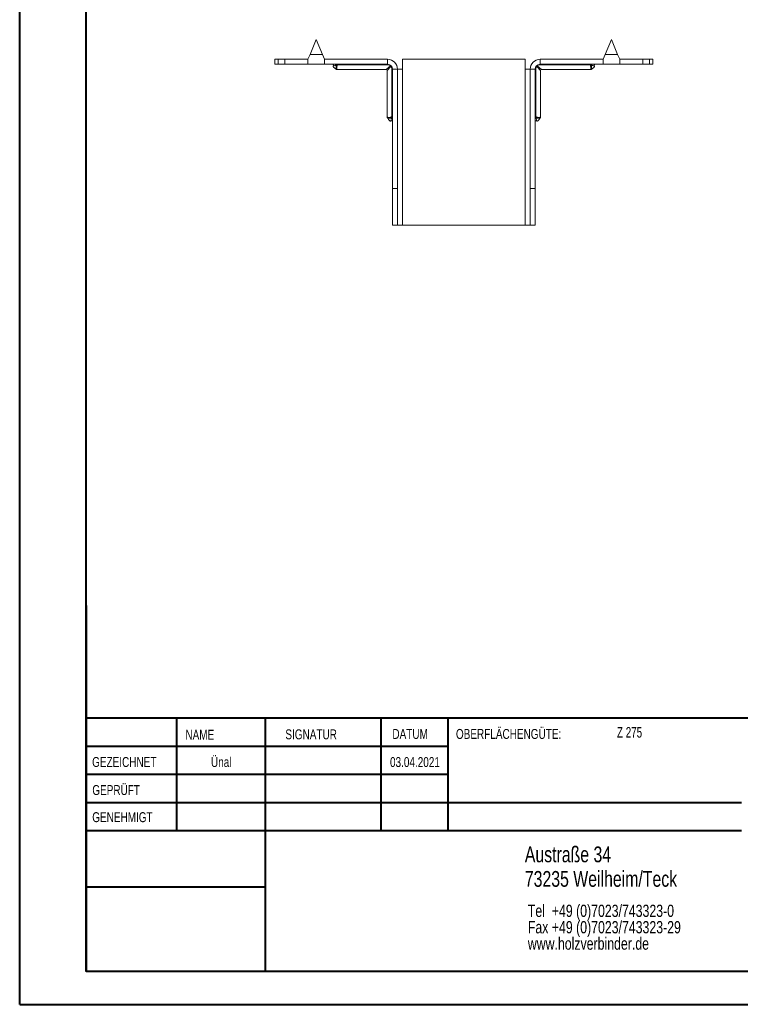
# Model space of a CAD drawing. Header units: millimetres. Extents: x 0 to 210, y 0 to 297.
# Tile 1 of 8: x 0 to 109, y 0 to 149. Entities that reach past the tile are written whole.
import ezdxf

# ---------------------------------------------------------------- set-up
doc = ezdxf.new("R2010")
doc.units = ezdxf.units.MM
doc.styles.add('SLDTEXTSTYLE0', font='TXT', dxfattribs={"width": 0.75})
doc.styles.add('SLDTEXTSTYLE2', font='TXT', dxfattribs={"width": 0.7})

# ---------------------------------------------------------------- blocks, each defined once
blk = doc.blocks.new('SW_NOTE_0')
at = {"color": 0, "linetype": 'Continuous', "lineweight": 0, "char_height": 1.8521, "attachment_point": 1, "style": 'SLDTEXTSTYLE0'}
for s, insert in [('Tel  +49 (0)7023/743323-0', (0, 2.39)), ('Fax +49 (0)7023/743323-29', (0, -0.08)), ('www.holzverbinder.de', (0, -2.55))]:
    blk.add_mtext(s, dxfattribs=dict(at, insert=insert))

msp = doc.modelspace()

# ---------------------------------------------------------------- linework, layer by layer
at = {"color": 7, "linetype": 'Continuous', "lineweight": 40}
for p, q in [((0.08, 0.21), (0.08, 297.21)), ((10.08, 5.21), (10.08, 292.21)), ((10.11, 60.37), (10.11, 5.12)), ((205.08, 43.37), (10.11, 43.37)), ((23.71, 43.37), (23.71, 26.37)), ((37.1, 43.37), (37.1, 5.12)), ((54.51, 43.37), (54.51, 26.37)), ((64.71, 26.37), (64.71, 43.37)), ((64.71, 39.1), (10.11, 39.1)), ((64.71, 34.87), (10.11, 34.87)), ((108.91, 30.62), (10.11, 30.62)), ((108.91, 26.37), (10.11, 26.37)), ((37.1, 17.87), (10.11, 17.87)), ((10.11, 13.71), (10.08, 13.71)), ((10.11, 9.46), (10.08, 9.46)), ((10.08, 5.21), (205.08, 5.21)), ((0.08, 0.21), (210.08, 0.21))]:
    msp.add_line(p, q, dxfattribs=at)
at = {"color": 7, "linetype": 'Continuous', "lineweight": 15}
for p, q in [((44.8, 145.74), (43.86, 143.49)), ((45.74, 143.49), (44.8, 145.74)), ((89.3, 145.74), (88.36, 143.49)), ((90.24, 143.49), (89.3, 145.74)), ((38.55, 142.74), (38.55, 141.99)), ((38.55, 142.74), (39.05, 142.74)), ((39.05, 142.74), (39.05, 141.99)), ((39.05, 142.74), (40.05, 142.74)), ((40.05, 141.99), (40.05, 142.74)), ((43.55, 142.74), (40.05, 142.74)), ((43.86, 143.49), (43.55, 142.74)), ((43.55, 142.74), (43.55, 141.99)), ((43.86, 143.49), (45.74, 143.49)), ((46.05, 142.74), (45.74, 143.49)), ((55.55, 142.74), (46.05, 142.74)), ((46.05, 141.99), (46.05, 142.74)), ((55.55, 141.99), (55.55, 142.74)), ((57.8, 141.24), (57.8, 142.74)), ((76.3, 142.74), (57.8, 142.74)), ((76.3, 142.74), (76.3, 141.24)), ((78.55, 141.99), (78.55, 142.74)), ((78.55, 142.74), (88.05, 142.74)), ((88.36, 143.49), (88.05, 142.74)), ((88.05, 142.74), (88.05, 141.99)), ((88.36, 143.49), (90.24, 143.49)), ((90.55, 142.74), (90.24, 143.49)), ((90.55, 141.99), (90.55, 142.74)), ((90.55, 142.74), (94.05, 142.74)), ((94.05, 141.99), (94.05, 142.74)), ((94.05, 142.74), (95.05, 142.74)), ((95.05, 141.99), (95.05, 142.74)), ((95.05, 142.74), (95.55, 142.74)), ((95.55, 141.99), (95.55, 142.74)), ((39.05, 141.99), (38.55, 141.99)), ((40.05, 141.99), (39.05, 141.99)), ((43.55, 141.99), (40.05, 141.99)), ((43.55, 141.99), (46.05, 141.99)), ((55.55, 141.99), (46.05, 141.99)), ((47.91, 141.19), (55.35, 141.19)), ((48.01, 141.99), (48.01, 141.9)), ((55.55, 141.9), (48.01, 141.9)), ((55.35, 141.19), (55.97, 141.74)), ((56.05, 141.67), (55.5, 141.04)), ((55.55, 141.99), (55.55, 141.9)), ((56.3, 141.24), (56.2, 141.24)), ((56.2, 134.08), (56.2, 141.24)), ((56.3, 141.24), (57.05, 141.24)), ((56.3, 123.24), (56.3, 141.24)), ((57.05, 123.24), (57.05, 141.24)), ((57.05, 141.24), (57.8, 141.24)), ((57.8, 117.74), (57.8, 141.24)), ((76.3, 141.24), (76.3, 117.74)), ((76.3, 141.24), (77.05, 141.24)), ((77.8, 141.24), (77.05, 141.24)), ((77.05, 123.24), (77.05, 141.24)), ((77.8, 123.24), (77.8, 141.24)), ((77.9, 141.24), (77.8, 141.24)), ((77.9, 141.24), (77.9, 134.08)), ((78.6, 141.04), (78.05, 141.67)), ((78.13, 141.74), (78.75, 141.19)), ((78.55, 141.99), (88.05, 141.99)), ((78.55, 141.9), (78.55, 141.99)), ((86.09, 141.9), (78.55, 141.9)), ((78.75, 141.19), (86.18, 141.19)), ((86.09, 141.9), (86.09, 141.99)), ((88.05, 141.99), (90.55, 141.99)), ((90.55, 141.99), (94.05, 141.99)), ((95.05, 141.99), (94.05, 141.99)), ((95.55, 141.99), (95.05, 141.99)), ((55.5, 141.04), (55.5, 133.99)), ((78.6, 133.99), (78.6, 141.04)), ((56.3, 134.08), (56.2, 134.08)), ((77.9, 134.08), (77.8, 134.08)), ((57.05, 123.24), (56.3, 123.24)), ((56.3, 117.74), (56.3, 123.24)), ((57.05, 117.74), (57.05, 123.24)), ((77.05, 123.24), (77.8, 123.24)), ((77.05, 117.74), (77.05, 123.24)), ((77.8, 117.74), (77.8, 123.24)), ((56.3, 117.74), (57.05, 117.74)), ((57.05, 117.74), (57.8, 117.74)), ((76.3, 117.74), (57.8, 117.74)), ((76.3, 117.74), (77.05, 117.74)), ((77.05, 117.74), (77.8, 117.74))]:
    msp.add_line(p, q, dxfattribs=at)
at = {"color": 7, "linetype": 'Continuous', "lineweight": 0}
for p, q in [((64.71, 39.12), (10.11, 39.12)), ((23.71, 5.21), (23.71, 5.12)), ((54.51, 5.21), (54.51, 5.12))]:
    msp.add_line(p, q, dxfattribs=at)
at = {"color": 7, "linetype": 'Continuous', "lineweight": 15, "flags": 128}
for points in [[(56.08, 141.77), (56.07, 141.78), (56.06, 141.78), (56.05, 141.78), (56.04, 141.78), (56.02, 141.77), (56.01, 141.76), (55.99, 141.75), (55.97, 141.74)], [(56.08, 141.77), (56.08, 141.77), (56.09, 141.76), (56.09, 141.74), (56.08, 141.73), (56.08, 141.72), (56.07, 141.7), (56.06, 141.68), (56.05, 141.67)], [(78.05, 141.67), (78.04, 141.68), (78.03, 141.7), (78.02, 141.72), (78.02, 141.73), (78.01, 141.74), (78.01, 141.76), (78.01, 141.77), (78.02, 141.77)], [(78.13, 141.74), (78.11, 141.75), (78.09, 141.76), (78.08, 141.77), (78.06, 141.78), (78.05, 141.78), (78.04, 141.78), (78.03, 141.78), (78.02, 141.77)]]:
    msp.add_lwpolyline(points, dxfattribs=at)
at = {"color": 7, "linetype": 'Continuous', "lineweight": 15}
for centre, radius, start, end in [((55.55, 141.24), 1.5, 0, 90), ((78.55, 141.24), 1.5, 90, 180), ((47.26, 141.84), 0.15, 324.0281, 89.9834), ((47.66, 141.85), 0.143, 355.6318, 86.346), ((55.35, 141.04), 0.15, 4.688, 84.9541), ((55.55, 141.24), 0.75, 0, 90), ((55.74, 141.44), 0.384, 37.042, 52.958), ((78.55, 141.24), 0.75, 90, 180), ((78.36, 141.44), 0.384, 127.042, 142.958), ((78.75, 141.04), 0.15, 94.688, 174.9541), ((86.44, 141.85), 0.143, 93.654, 184.3682), ((86.84, 141.84), 0.15, 90.0166, 215.868), ((56.16, 133.73), 0.143, 3.654, 94.3682), ((77.94, 133.73), 0.143, 85.6318, 176.346), ((56.15, 133.33), 0.15, 0.0166, 125.868), ((77.95, 133.33), 0.15, 54.0281, 179.9834)]:
    msp.add_arc(centre, radius, start, end, dxfattribs=at)
for points, knots in [([(47.38, 141.75), (47.37, 141.75), (47.36, 141.73), (47.35, 141.7), (47.35, 141.67), (47.36, 141.63), (47.39, 141.57), (47.47, 141.49), (47.63, 141.38), (47.74, 141.29), (47.81, 141.23)], [0, 0, 0, 0, 0.0356375, 0.0818884, 0.1274776, 0.1768149, 0.2341124, 0.4022122, 0.622869, 1, 1, 1, 1]), ([(47.8, 141.84), (47.73, 141.82), (47.6, 141.78), (47.4, 141.76), (47.39, 141.75), (47.38, 141.75)], [0, 0, 0, 0, 0.389366, 0.808807, 1, 1, 1, 1]), ([(47.8, 141.84), (47.82, 141.85), (47.85, 141.85), (47.92, 141.87), (47.96, 141.88), (48.01, 141.9)], [0, 0, 0, 0, 0.5, 0.5, 1, 1, 1, 1]), ([(47.81, 141.24), (47.81, 141.25), (47.81, 141.27), (47.81, 141.42), (47.81, 141.59), (47.8, 141.72), (47.8, 141.81), (47.8, 141.84)], [0, 0, 0, 0, 0.297567, 0.603551, 0.782872, 0.922387, 1, 1, 1, 1]), ([(47.81, 141.24), (47.82, 141.23), (47.84, 141.21), (47.87, 141.19), (47.9, 141.19), (47.91, 141.19)], [0, 0, 0, 0, 0.238245, 0.672107, 1, 1, 1, 1]), ([(48.01, 141.9), (47.98, 141.86), (47.94, 141.8), (47.91, 141.63), (47.91, 141.51), (47.91, 141.36), (47.91, 141.23), (47.91, 141.2), (47.91, 141.19)], [0, 0, 0, 0, 0.097, 0.176494, 0.437421, 0.452596, 0.728193, 1, 1, 1, 1]), ([(55.97, 141.74), (55.92, 141.79), (55.85, 141.83), (55.71, 141.88), (55.63, 141.9), (55.55, 141.9)], [0, 0, 0, 0, 0.5, 0.5, 1, 1, 1, 1]), ([(56.2, 141.24), (56.2, 141.32), (56.19, 141.4), (56.14, 141.54), (56.1, 141.61), (56.05, 141.67)], [0, 0, 0, 0, 0.5, 0.5, 1, 1, 1, 1]), ([(78.05, 141.67), (78, 141.61), (77.96, 141.54), (77.91, 141.4), (77.9, 141.32), (77.9, 141.24)], [0, 0, 0, 0, 0.5, 0.5, 1, 1, 1, 1]), ([(78.55, 141.9), (78.47, 141.9), (78.39, 141.88), (78.25, 141.83), (78.18, 141.79), (78.13, 141.74)], [0, 0, 0, 0, 0.5, 0.5, 1, 1, 1, 1]), ([(86.09, 141.9), (86.13, 141.88), (86.17, 141.87), (86.25, 141.85), (86.28, 141.85), (86.3, 141.84)], [0, 0, 0, 0, 0.5, 0.5, 1, 1, 1, 1]), ([(86.18, 141.19), (86.19, 141.2), (86.19, 141.23), (86.19, 141.41), (86.19, 141.63), (86.16, 141.8), (86.12, 141.86), (86.09, 141.9)], [0, 0, 0, 0, 0.271851, 0.547512, 0.823464, 0.902977, 1, 1, 1, 1]), ([(86.18, 141.19), (86.19, 141.19), (86.21, 141.19), (86.25, 141.2), (86.28, 141.22), (86.29, 141.23), (86.29, 141.24)], [0, 0, 0, 0, 0.154364, 0.573238, 0.914142, 1, 1, 1, 1]), ([(86.3, 141.84), (86.3, 141.81), (86.3, 141.76), (86.3, 141.67), (86.29, 141.57), (86.29, 141.41), (86.29, 141.27), (86.29, 141.25), (86.29, 141.24)], [0, 0, 0, 0, 0.077568, 0.125356, 0.243413, 0.396681, 0.702487, 1, 1, 1, 1]), ([(86.29, 141.23), (86.35, 141.29), (86.49, 141.4), (86.66, 141.51), (86.74, 141.61), (86.75, 141.67), (86.75, 141.7), (86.74, 141.73), (86.72, 141.75), (86.72, 141.75)], [0, 0, 0, 0, 0.361958, 0.699924, 0.822694, 0.873687, 0.922608, 0.975031, 1, 1, 1, 1]), ([(86.72, 141.75), (86.71, 141.75), (86.7, 141.76), (86.5, 141.78), (86.37, 141.82), (86.3, 141.84)], [0, 0, 0, 0, 0.191185, 0.610639, 1, 1, 1, 1]), ([(55.5, 133.99), (55.5, 133.99), (55.5, 133.97), (55.51, 133.94), (55.53, 133.9), (55.54, 133.89), (55.55, 133.88)], [0, 0, 0, 0, 0.061796, 0.483518, 0.822094, 1, 1, 1, 1]), ([(55.51, 133.99), (55.51, 133.99), (55.52, 133.99), (55.69, 133.98), (55.88, 133.98), (56.03, 134), (56.11, 134.02), (56.17, 134.06), (56.2, 134.08)], [0, 0, 0, 0, 0.23003, 0.505332, 0.781311, 0.83054, 0.9055, 1, 1, 1, 1]), ([(55.53, 133.9), (55.59, 133.83), (55.7, 133.69), (55.82, 133.52), (55.92, 133.44), (55.97, 133.42), (56.01, 133.43), (56.04, 133.44), (56.06, 133.45), (56.06, 133.46)], [0, 0, 0, 0, 0.360079, 0.69877, 0.822071, 0.873145, 0.921977, 0.974193, 1, 1, 1, 1]), ([(56.15, 133.88), (56.12, 133.88), (56.07, 133.88), (55.96, 133.88), (55.84, 133.88), (55.69, 133.89), (55.56, 133.89), (55.55, 133.89), (55.55, 133.89)], [0, 0, 0, 0, 0.068653, 0.129491, 0.308947, 0.443733, 0.748558, 1, 1, 1, 1]), ([(56.06, 133.46), (56.06, 133.46), (56.06, 133.48), (56.09, 133.67), (56.13, 133.81), (56.15, 133.88)], [0, 0, 0, 0, 0.191185, 0.610639, 1, 1, 1, 1]), ([(56.2, 134.08), (56.19, 134.04), (56.18, 134), (56.16, 133.93), (56.15, 133.89), (56.15, 133.88)], [0, 0, 0, 0, 0.5, 0.5, 1, 1, 1, 1]), ([(77.95, 133.88), (77.95, 133.89), (77.94, 133.93), (77.92, 134), (77.91, 134.04), (77.9, 134.08)], [0, 0, 0, 0, 0.5, 0.5, 1, 1, 1, 1]), ([(77.9, 134.08), (77.93, 134.06), (77.99, 134.02), (78.07, 134), (78.22, 133.98), (78.41, 133.98), (78.58, 133.99), (78.59, 133.99), (78.59, 133.99)], [0, 0, 0, 0, 0.0945, 0.16946, 0.218689, 0.494668, 0.76997, 1, 1, 1, 1]), ([(78.55, 133.89), (78.54, 133.89), (78.54, 133.89), (78.4, 133.89), (78.24, 133.88), (78.12, 133.88), (78.03, 133.88), (77.98, 133.88), (77.95, 133.88)], [0, 0, 0, 0, 0.2514004, 0.5562179, 0.7517797, 0.870512, 0.9313492, 1, 1, 1, 1]), ([(77.95, 133.88), (77.97, 133.81), (78.01, 133.67), (78.04, 133.48), (78.04, 133.46), (78.04, 133.46)], [0, 0, 0, 0, 0.389366, 0.808807, 1, 1, 1, 1]), ([(78.04, 133.46), (78.05, 133.45), (78.06, 133.44), (78.09, 133.43), (78.13, 133.42), (78.16, 133.44), (78.22, 133.47), (78.3, 133.55), (78.41, 133.71), (78.51, 133.82), (78.56, 133.9)], [0, 0, 0, 0, 0.036428, 0.082506, 0.128022, 0.177439, 0.23496, 0.403777, 0.624753, 1, 1, 1, 1]), ([(78.55, 133.88), (78.56, 133.89), (78.58, 133.91), (78.59, 133.94), (78.6, 133.97), (78.6, 133.99)], [0, 0, 0, 0, 0.1945786, 0.6042693, 1, 1, 1, 1])]:
    msp.add_open_spline(points, degree=3, knots=knots, dxfattribs=at)

# ---------------------------------------------------------------- block references
at = {"color": 7, "linetype": 'Continuous', "lineweight": 0}
msp.add_blockref('SW_NOTE_0', (76.7, 12.85), dxfattribs=at)

# ---------------------------------------------------------------- texts
for s, insert, char_height, attachment_point, style in [('NAME', (25.07, 41.62), 1.5, 1, 'SLDTEXTSTYLE0'), ('SIGNATUR', (40.14, 41.68), 1.5, 1, 'SLDTEXTSTYLE0'), ('DATUM', (56.28, 41.74), 1.5, 1, 'SLDTEXTSTYLE0'), ('OBERFLÄCHENGÜTE:', (65.86, 41.74), 1.5, 1, 'SLDTEXTSTYLE0'), ('Z 275', (90.14, 42.03), 1.587, 1, 'SLDTEXTSTYLE2'), ('GEZEICHNET', (11, 37.51), 1.5, 1, 'SLDTEXTSTYLE0'), ('Ünal', (30.47, 37.5), 1.499, 2, 'SLDTEXTSTYLE0'), ('03.04.2021', (59.68, 37.5), 1.499, 2, 'SLDTEXTSTYLE0'), ('GEPRÜFT', (11.03, 33.28), 1.5, 1, 'SLDTEXTSTYLE0'), ('GENEHMIGT', (11.02, 29.19), 1.5, 1, 'SLDTEXTSTYLE0'), ('Austraße 34', (76.25, 24.02), 2.3813, 1, 'SLDTEXTSTYLE0'), ('73235 Weilheim/Teck', (76.25, 20.32), 2.3813, 1, 'SLDTEXTSTYLE0')]:
    msp.add_mtext(s, dxfattribs=dict(at, insert=insert, char_height=char_height, attachment_point=attachment_point, style=style))

doc.saveas('drawing.dxf')
